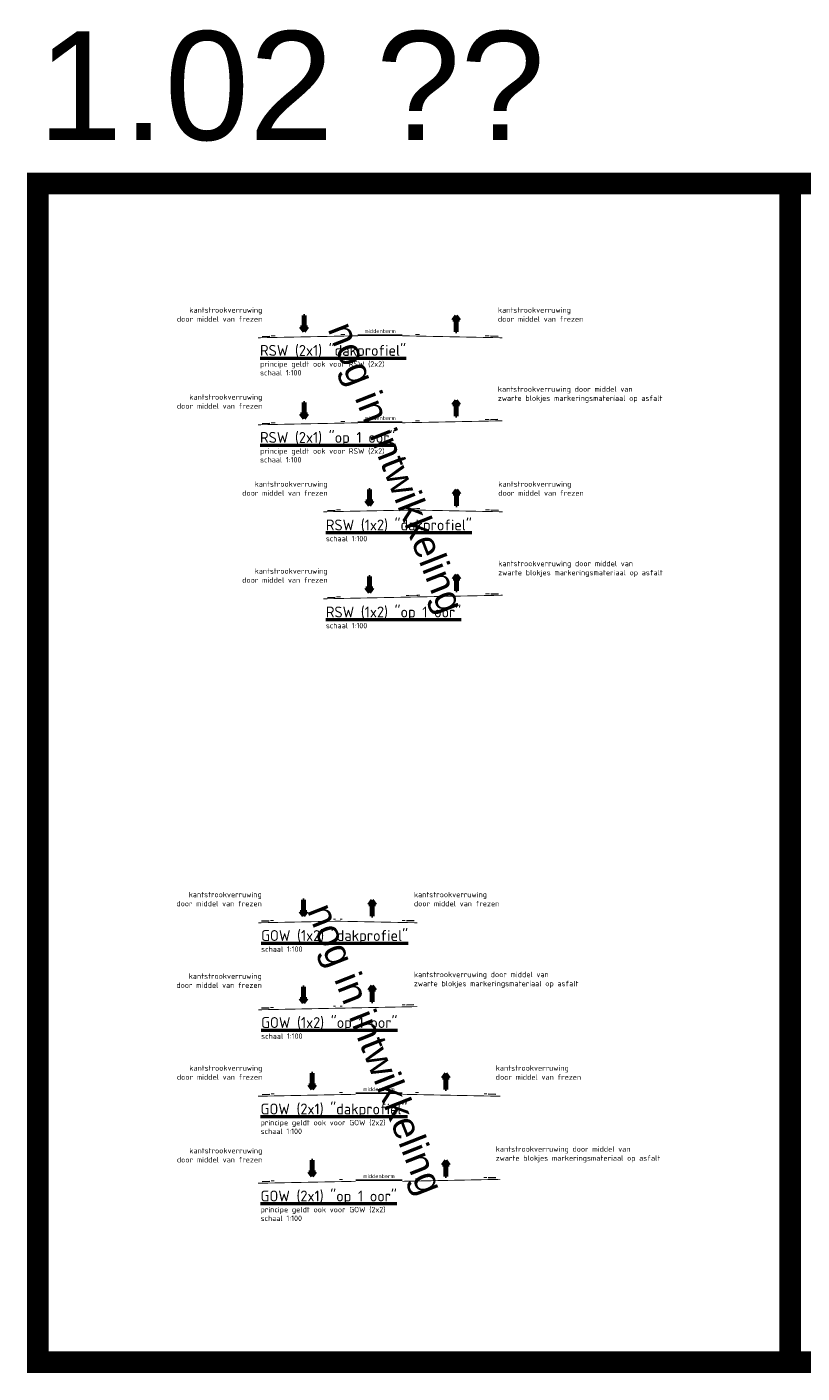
# Model space of a CAD drawing. Header units: metres. Extents: x -699 to 2316, y -1199 to 781.
# Tile 119 of 256: x -138 to -102, y -120 to -59. Entities that reach past the tile are written whole.
import ezdxf
from ezdxf.enums import TextEntityAlignment as Align

# ---------------------------------------------------------------- set-up
doc = ezdxf.new("R2010")
doc.units = ezdxf.units.M
for name, color, linetype, lineweight in [('B-WE-GW-BERM-GD', 90, 'Continuous', 25), ('N-WE-VH-VERHARDING-GD', 252, 'Continuous', 50), ('N-WE-VV-MARKERING-GD', 170, 'Continuous', 50), ('X-XX-AL-AANPIJLING-M-100', 7, 'Continuous', 18), ('X-XX-AL-T18', 10, 'Continuous', 18), ('X-XX-AL-T25', 7, 'Continuous', 25), ('X-XX-AL-T50', 130, 'Continuous', 50)]:
    doc.layers.add(name, color=color, linetype=linetype, lineweight=lineweight)
doc.layers.add('X-XX-AL-TEKENBLAD_VIEWPORT-G', color=7, linetype='Continuous', lineweight=18, plot=False)
doc.styles.add('ariel', font='arial.ttf')
doc.styles.add('NLCS-ISO', font='NLCS-ISO.ttf')
doc.styles.add('NLCS-ISO Standaard', font='NLCS-ISO.ttf')
doc.linetypes.add('ZIGZAG', pattern='A,0.00254,-5.08,[131,ltypeshp.shx,S=5.08,R=0,X=-5.08,Y=0],-10.16,[131,ltypeshp.shx,S=5.08,R=180,X=5.08,Y=0],-5.08', length=20.32254)

# ---------------------------------------------------------------- blocks, each defined once
blk = doc.blocks.new('50001005')
for p, q in [((0, 0.08), (5.44, 0.08)), ((0, -0.08), (0, 0.08)), ((5.44, 0.39), (7.49, 0)), ((7.49, 0), (5.44, -0.4)), ((5.44, -0.08), (0, -0.08))]:
    blk.add_line(p, q)
for points in [[(5.44, 0.39), (5.44, 0.08)], [(7.42, 0), (7.42, 0), (7.42, 0), (7.42, 0), (7.42, 0), (7.42, 0)], [(7.42, 0), (7.42, 0), (7.42, 0), (7.42, 0), (7.42, 0)], [(7.42, 0), (7.42, 0), (7.42, 0), (7.42, 0), (7.42, 0), (7.42, 0)], [(5.44, -0.08), (5.44, -0.4)]]:
    blk.add_lwpolyline(points)
for points in [[(5.44, 0.08), (5.44, -0.08), (0, 0.08), (0, -0.08)], [(7.49, 0), (5.44, 0.39), (5.44, -0.4)]]:
    blk.add_solid(points)

msp = doc.modelspace()

# ---------------------------------------------------------------- linework, layer by layer
at = {"layer": 'B-WE-GW-BERM-GD'}
for p, q in [((-122.2959, -72.743), (-120.2623, -72.743)), ((-122.2959, -76.743), (-120.2623, -76.743)), ((-122.3959, -107.5937), (-120.2623, -107.5937)), ((-122.3959, -111.5937), (-120.2623, -111.5937))]:
    msp.add_line(p, q, dxfattribs=at)
at = {"layer": 'N-WE-VH-VERHARDING-GD', "const_width": 0.04, "flags": 128}
for points in [[(-126.895, -72.86), (-122.2959, -72.768)], [(-115.6633, -72.86), (-120.2623, -72.768)], [(-115.6633, -76.676), (-120.2623, -76.768)], [(-126.895, -76.86), (-122.2959, -76.768)], [(-123.895, -80.86), (-119.7708, -80.7775)], [(-119.7708, -80.7775), (-115.6466, -80.86)], [(-123.895, -84.86), (-119.7708, -84.7775)], [(-119.7708, -84.7775), (-115.6466, -84.695)], [(-126.8702, -99.754), (-123.2209, -99.681)], [(-123.2209, -99.681), (-119.5716, -99.754)], [(-126.8702, -103.754), (-123.2209, -103.681)], [(-123.2209, -103.681), (-119.5716, -103.608)], [(-126.895, -107.7287), (-122.3959, -107.6387)], [(-115.7632, -107.7287), (-120.2623, -107.6387)], [(-126.895, -111.7287), (-122.3959, -111.6387)], [(-115.7632, -111.5487), (-120.2623, -111.6387)]]:
    msp.add_lwpolyline(points, dxfattribs=at)
at = {"layer": 'N-WE-VV-MARKERING-GD', "color": 6, "linetype": 'ZIGZAG', "lineweight": 9, "ltscale": 0.05}
for p, q in [((-126.6959, -72.796), (-126.346, -72.789)), ((-115.8623, -72.796), (-116.2122, -72.789)), ((-115.8641, -76.62), (-116.214, -76.627)), ((-126.6959, -76.796), (-126.346, -76.789)), ((-123.6959, -80.796), (-123.346, -80.789)), ((-115.8457, -80.796), (-116.1956, -80.789)), ((-115.8475, -84.639), (-116.1974, -84.646)), ((-123.6959, -84.796), (-123.346, -84.789)), ((-126.7211, -99.671), (-126.3712, -99.664)), ((-119.7207, -99.671), (-120.0706, -99.664)), ((-126.7211, -103.671), (-126.3712, -103.664)), ((-119.7225, -103.531), (-120.0724, -103.538)), ((-126.6959, -107.6447), (-126.346, -107.6377)), ((-115.9623, -107.6447), (-116.3122, -107.6377)), ((-126.6959, -111.6447), (-126.346, -111.6377)), ((-115.9641, -111.4727), (-116.314, -111.4797))]:
    msp.add_line(p, q, dxfattribs=at)
at = {"layer": 'N-WE-VV-MARKERING-GD', "const_width": 0.05, "flags": 128}
for points in [[(-126.2963, -72.773), (-126.0963, -72.769)], [(-123.0969, -72.709), (-122.897, -72.705)], [(-119.4613, -72.709), (-119.6613, -72.705)], [(-116.2619, -72.773), (-116.4619, -72.769)], [(-123.0969, -76.709), (-122.897, -76.705)], [(-119.4637, -76.677), (-119.6637, -76.681)], [(-116.2643, -76.613), (-116.4643, -76.617)], [(-126.2963, -76.773), (-126.0963, -76.769)], [(-123.2963, -80.773), (-123.0963, -80.769)], [(-120.0969, -80.709), (-119.947, -80.706)], [(-119.5946, -80.706), (-119.4447, -80.709)], [(-116.4453, -80.769), (-116.2453, -80.773)], [(-123.2963, -84.773), (-123.0963, -84.769)], [(-120.0969, -84.709), (-119.947, -84.706)], [(-119.597, -84.699), (-119.4471, -84.696)], [(-116.4477, -84.636), (-116.2477, -84.632)], [(-126.3215, -99.648), (-126.1715, -99.645)], [(-123.4221, -99.59), (-123.3221, -99.588)], [(-123.1197, -99.588), (-123.0197, -99.59)], [(-120.2703, -99.645), (-120.1203, -99.648)], [(-126.3215, -103.648), (-126.1715, -103.645)], [(-123.4221, -103.59), (-123.3221, -103.588)], [(-123.1221, -103.584), (-123.0221, -103.582)], [(-120.2727, -103.527), (-120.1227, -103.524)], [(-126.2963, -107.6217), (-126.1464, -107.6187)], [(-123.147, -107.5587), (-122.997, -107.5557)], [(-119.5113, -107.5587), (-119.6613, -107.5557)], [(-116.3619, -107.6217), (-116.5119, -107.6187)], [(-126.2963, -111.6217), (-126.1464, -111.6187)], [(-123.147, -111.5587), (-122.997, -111.5557)], [(-119.5137, -111.5287), (-119.6637, -111.5317)], [(-116.3643, -111.4657), (-116.5143, -111.4687)]]:
    msp.add_lwpolyline(points, dxfattribs=at)
at = {"layer": 'N-WE-VV-MARKERING-GD', "color": 253, "const_width": 0.03}
for points in [[(-119.9468, -80.716), (-119.7718, -80.7125)], [(-119.7698, -80.7125), (-119.5948, -80.716)], [(-119.9468, -84.716), (-119.7718, -84.7125)], [(-119.7718, -84.7125), (-119.5968, -84.709)]]:
    msp.add_lwpolyline(points, dxfattribs=at)
at = {"layer": 'X-XX-AL-TEKENBLAD_VIEWPORT-G', "color": 3, "const_width": 1}
for points in [[(-137.0051, -65.7667), (-102.4439, -65.7667), (-102.4439, -119.9546), (-137.0051, -119.9546)], [(-102.4439, -65.7667), (-65.2627, -65.7667), (-65.2627, -119.9546), (-102.4439, -119.9546)]]:
    msp.add_lwpolyline(points, close=True, dxfattribs=at)

# ---------------------------------------------------------------- block references
at = {"layer": 'N-WE-VV-MARKERING-GD', "xscale": 0.1000000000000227, "yscale": 0.3999999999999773, "zscale": 0.05}
for p, rotation in [((-124.7715, -71.8305), 270), ((-117.7873, -72.579), 90), ((-124.7715, -75.8305), 270), ((-117.7891, -76.4701), 90), ((-121.7715, -79.8305), 270), ((-117.7707, -80.579), 90), ((-121.7715, -83.8305), 270), ((-117.7725, -84.4891), 90), ((-124.7966, -98.7055), 270), ((-121.6457, -99.454), 90), ((-124.7966, -102.7055), 270), ((-121.6457, -103.3811), 90), ((-124.3966, -106.6717), 270), ((-118.2622, -107.4202), 90), ((-124.3966, -110.6717), 270), ((-118.2622, -111.4202), 90)]:
    msp.add_blockref('50001005', p, dxfattribs=dict(at, rotation=rotation))

# ---------------------------------------------------------------- texts
at = {"color": 252, "style": 'ariel'}
for p in [(-120.5262, -78.8186), (-121.4734, -105.544)]:
    msp.add_text('nog in intwikkeling', height=1.25, rotation=291.461454, dxfattribs=at).set_placement(p, align=Align.MIDDLE_CENTER)
at = {"layer": 'X-XX-AL-AANPIJLING-M-100', "char_height": 0.25, "style": 'NLCS-ISO Standaard'}
for s, insert, attachment_point in [('kantstrookverruwing\\Pdoor middel van frezen', (-126.691, -72.1225), 9), ('kantstrookverruwing\\Pdoor middel van frezen', (-115.8673, -72.1225), 7), ('kantstrookverruwing\\Pdoor middel van frezen', (-126.691, -76.1225), 9), ('kantstrookverruwing door middel van\\Pzwarte blokjes markeringsmateriaal op asfalt', (-115.8691, -75.8365), 7), ('kantstrookverruwing\\Pdoor middel van frezen', (-123.691, -80.1225), 9), ('kantstrookverruwing\\Pdoor middel van frezen', (-115.8507, -80.1225), 7), ('kantstrookverruwing\\Pdoor middel van frezen', (-123.691, -84.1225), 9), ('kantstrookverruwing door middel van\\Pzwarte blokjes markeringsmateriaal op asfalt', (-115.8525, -83.8555), 7), ('kantstrookverruwing\\Pdoor middel van frezen', (-126.7161, -98.9975), 9), ('kantstrookverruwing\\Pdoor middel van frezen', (-119.7257, -98.9975), 7), ('kantstrookverruwing\\Pdoor middel van frezen', (-126.7161, -102.7475), 9), ('kantstrookverruwing door middel van\\Pzwarte blokjes markeringsmateriaal op asfalt', (-119.7257, -102.7475), 7), ('kantstrookverruwing\\Pdoor middel van frezen', (-126.691, -106.9712), 9), ('kantstrookverruwing\\Pdoor middel van frezen', (-115.9673, -106.9712), 7), ('kantstrookverruwing\\Pdoor middel van frezen', (-126.691, -110.7712), 9), ('kantstrookverruwing door middel van\\Pzwarte blokjes markeringsmateriaal op asfalt', (-115.9673, -110.7712), 7)]:
    msp.add_mtext(s, dxfattribs=dict(at, insert=insert, attachment_point=attachment_point))
at = {"layer": 'X-XX-AL-T18', "style": 'NLCS-ISO Standaard'}
for p in [(-121.2791, -72.693), (-121.2791, -76.693), (-121.3291, -107.5437), (-121.3291, -111.5437)]:
    msp.add_text('middenberm', height=0.18, dxfattribs=at).set_placement(p, align=Align.BOTTOM_CENTER)
at = {"layer": 'X-XX-AL-T25', "style": 'NLCS-ISO'}
for s, p in [('principe geldt ook voor RSW (2x2)', (-126.7955, -74.1902)), ('schaal 1:100', (-126.7955, -74.5902)), ('principe geldt ook voor RSW (2x2)', (-126.7955, -78.1902)), ('schaal 1:100', (-126.7955, -78.5902)), ('schaal 1:100', (-123.7707, -82.2155)), ('schaal 1:100', (-123.7707, -86.2155)), ('schaal 1:100', (-126.7459, -101.0895)), ('schaal 1:100', (-126.7459, -105.0895)), ('principe geldt ook voor GOW (2x2)', (-126.7707, -109.0642)), ('schaal 1:100', (-126.7707, -109.4642)), ('schaal 1:100', (-126.7707, -113.4642)), ('principe geldt ook voor GOW (2x2)', (-126.7707, -113.0642))]:
    msp.add_text(s, height=0.25, dxfattribs=at).set_placement(p)
at = {"layer": 'X-XX-AL-T50', "style": 'NLCS-ISO'}
for s, p in [('%%URSW (2x1) "dakprofiel"', (-126.7955, -73.6902)), ('%%URSW (2x1) "op 1 oor"', (-126.7955, -77.6902)), ('%%URSW (1x2) "dakprofiel"', (-123.7707, -81.7155)), ('%%URSW (1x2) "op 1 oor"', (-123.7707, -85.7155)), ('%%UGOW (1x2) "dakprofiel"', (-126.7459, -100.5895)), ('%%UGOW (1x2) "op 1 oor"', (-126.7459, -104.5895)), ('%%UGOW (2x1) "dakprofiel"', (-126.7707, -108.5642)), ('%%UGOW (2x1) "op 1 oor"', (-126.7707, -112.5642))]:
    msp.add_text(s, height=0.5, dxfattribs=at).set_placement(p)
at = {"layer": 'X-XX-AL-TEKENBLAD_VIEWPORT-G', "color": 3, "style": 'ariel'}
msp.add_text('1.02 ??', height=5, dxfattribs=at).set_placement((-137.0051, -63.7667))

doc.saveas('drawing.dxf')
